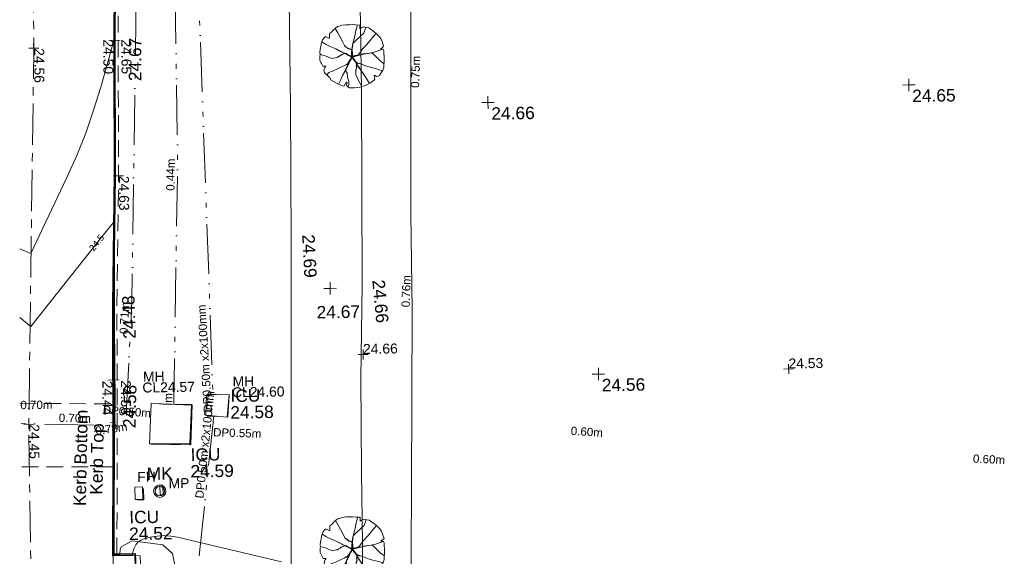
# Model space of a CAD drawing. Header units: millimetres. Extents: x -290717 to 520720, y -88450 to 287762.
# Tile 9 of 256: x -284627 to -254908, y 24727 to 40935. Entities that reach past the tile are written whole.
import ezdxf

# ---------------------------------------------------------------- set-up
doc = ezdxf.new("R2010")
doc.units = ezdxf.units.MM
for name, pattern in [('IMPORT-CENTER _6_', [2000, 1250, -250, 250, -250]), ('IMPORT-DASHED _2_', [750, 500, -250]), ('IMPORT-UG_EIR_QLB2 _2_', [2750, 1500, -300, 0, -300, 150, -300, 0, -200]), ('IMPORT-UG_ELEC_LV_QLB2 _2_', [2700, 1500, -300, 0, -250, 150, -300, 0, -200]), ('IMPORT-UG_ELEC_STREET LIGHTING_QLB2 _2_', [2700, 1500, -300, 0, -250, 150, -300, 0, -200])]:
    doc.linetypes.add(name, pattern=pattern)
for name, color, linetype, lineweight, true_color in [('00_TOPO_FOOTPATH', 7, 'Continuous', 9, 0xa50000), ('00_TOPO_FURN_MARKER_POST', 7, 'Continuous', 9, 0x666666), ('00_TOPO_KERB_BOTTOM', 1, 'Continuous', 9, 0xff0000), ('00_TOPO_KERB_TOP', 7, 'Continuous', 9, 0xa500a5), ('00_TOPO_LEVEL_SPOT', 7, 'Continuous', 9, 0x666666), ('00_TOPO_SERV_IC', 5, 'Continuous', 9, 0x0000ff), ('00_UAV_FORM_LINES', 7, 'Continuous', 9, 0x666666), ('01_DTM_CONTOUR_MNR', 7, 'Continuous', 9, 0xa5a552), ('01_DTM_CONTOUR_MNR_LABELS', 7, 'Continuous', 9, 0xa5a552), ('12333-PUM-2D-U-0001-C01 - Rev2_REVIT IMPORT_dwg', 7, 'Continuous', 9, 0x767676), ('CONTOURS_MINOR', 7, 'Continuous', 9, 0x00a5a5), ('FIRE_HYDRANT', 5, 'Continuous', 9, 0x0000ff), ('FIRE_HYDRANT_TXT', 5, 'Continuous', 9, 0x0000ff), ('KERB_BOTTOM', 7, 'Continuous', 9, 0x0000a5), ('KERB_BOTTOM_LVL', 7, 'Continuous', 9, 0x0000a5), ('KERB_TOP', 2, 'Continuous', 9, 0xffff00), ('KERB_TOP_LVL', 2, 'Continuous', 9, 0xffff00), ('MANHOLES', 7, 'Continuous', 9, 0xa50000), ('MANHOLES_LVL', 7, 'Continuous', 9, 0xa50000), ('MANHOLES_TXT', 7, 'Continuous', 9, 0xa50000), ('PUM-EIRCOMM-NOTES', 6, 'Continuous', 9, 0xff00ff), ('PUM-EIRCOMM-QLB2', 6, 'IMPORT-UG_EIR_QLB2 _2_', 9, 0xff00ff), ('PUM-ELECTRIC-LV-QLB2', 1, 'IMPORT-UG_ELEC_LV_QLB2 _2_', 9, 0xff0000), ('PUM-ELECTRIC-MH', 1, 'Continuous', 9, 0xff0000), ('PUM-ELECTRIC-SL-QLB2', 7, 'IMPORT-UG_ELEC_STREET LIGHTING_QLB2 _2_', 9, 0xff7f7f), ('ROAD_CROWNLINE', 7, 'IMPORT-CENTER _6_', 9, 0xa500a5), ('ROAD_CROWNLINE_LVL', 7, 'Continuous', 9, 0xa500a5), ('SAPLING', 120, 'Continuous', 9, 0x00ffbf), ('SPOT_HEIGHTS_LVL', 7, 'Continuous', 9, 0x00a500)]:
    doc.layers.add(name, color=color, linetype=linetype, lineweight=lineweight, true_color=true_color)
for name, color, linetype, lineweight in [('00_TOPO_ROAD_EDGE', 7, 'Continuous', 9), ('CHANGE_OF_SURFACE', 7, 'IMPORT-DASHED _2_', 9), ('CHANGE_OF_SURFACE_LVL', 7, 'Continuous', 9), ('MARKER_POSTS', 7, 'Continuous', 9), ('MARKER_POSTS_TXT', 7, 'Continuous', 9)]:
    doc.layers.add(name, color=color, linetype=linetype, lineweight=lineweight)
doc.styles.add('Arial_1', font='arial.ttf', dxfattribs={"height": 250})
doc.styles.add('Arial_3', font='arial.ttf', dxfattribs={"height": 300})
doc.styles.add('Swis721 Lt BT_1', font='swissl.ttf', dxfattribs={"height": 200})
doc.styles.add('Swis721 Lt BT_2', font='swissl.ttf', dxfattribs={"height": 375})

# ---------------------------------------------------------------- blocks, each defined once
blk = doc.blocks.new('12333-PUM-2D-U-0001-C01 - Rev2_REVIT IMPORT_dwg_MSL_MarkerPost_SYM-2077183-Site Location Plan Existing')
at = {"layer": '00_TOPO_FURN_MARKER_POST', "color": 254, "true_color": 0xcccccc}
for radius in [500, 375]:
    blk.add_circle((0, 0), radius, dxfattribs=at)
blk = doc.blocks.new('12333-PUM-2D-U-0001-C01 - Rev2_REVIT IMPORT_dwg_MM-2077200-Site Location Plan Existing')
at = {"layer": '00_TOPO_LEVEL_SPOT', "color": 254, "true_color": 0xcccccc, "flags": 128}
for points in [[(0, -500), (0, 0), (-500, 0)], [(500, 0), (0, 0), (0, 500)]]:
    blk.add_lwpolyline(points, dxfattribs=at)
blk = doc.blocks.new('12333-PUM-2D-U-0001-C01 - Rev2_REVIT IMPORT_dwg_MGS62954_T2_Galway_ITM_3d_Rev1-2077680-Site Location Plan Existing')
at = {"layer": '00_TOPO_FOOTPATH', "color": 254, "true_color": 0xcccccc, "flags": 128}
for points in [[(533628081, 725566606), (533628072, 725569706), (533628159, 725573446), (533628107, 725577436), (533628102, 725580049), (533628093, 725582591), (533628165, 725585324), (533628167, 725587495), (533628200, 725590301), (533628284, 725593129), (533628323, 725596046), (533628368, 725599017), (533628374, 725601577)], [(533625972, 725566754), (533626000, 725570509), (533626032, 725574455), (533625915, 725578858), (533625967, 725583181), (533626026, 725586562), (533626096, 725590703), (533626167, 725594471), (533626213, 725598557), (533626234, 725602570), (533626070, 725604271), (533625815, 725606633), (533625284, 725608871), (533624736, 725610820), (533624193, 725612509), (533623842, 725613531), (533623744, 725615231), (533623948, 725617424), (533624058, 725620224), (533622749, 725620502), (533621375, 725620572)]]:
    blk.add_lwpolyline(points, dxfattribs=at)
at = {"layer": '00_TOPO_KERB_BOTTOM', "color": 254, "true_color": 0xcccccc, "flags": 128}
for points in [[(533620627, 725585123), (533620631, 725585437), (533620660, 725587583), (533620741, 725589693), (533620762, 725592079), (533620802, 725594275), (533620864, 725596871), (533620906, 725599724), (533620971, 725602845)], [(533620627, 725585123), (533620991, 725585100), (533621280, 725585105), (533621284, 725584682), (533621289, 725584279), (533620615, 725584283)]]:
    blk.add_lwpolyline(points, dxfattribs=at)
at = {"layer": '00_TOPO_KERB_TOP', "color": 254, "true_color": 0xcccccc, "flags": 128}
for points in [[(533620659, 725585150), (533620663, 725585437), (533620691, 725587582), (533620773, 725589692), (533620794, 725592079), (533620834, 725594274), (533620896, 725596871), (533620938, 725599724), (533621002, 725602845)], [(533620659, 725585150), (533620991, 725585130), (533621309, 725585135), (533621314, 725584683), (533621319, 725584249), (533620646, 725584253)]]:
    blk.add_lwpolyline(points, dxfattribs=at)
at = {"layer": '00_TOPO_ROAD_EDGE', "color": 254, "true_color": 0xcccccc}
blk.add_line((533620627, 725585123), (533620615, 725584283), dxfattribs=at)
at = {"layer": '00_TOPO_SERV_IC', "color": 254, "true_color": 0xcccccc}
for p, q in [((533623533, 725589887), (533623495, 725589278)), ((533624219, 725589887), (533623533, 725589887)), ((533624142, 725589202), (533624219, 725589887)), ((533621780, 725588440), (533621856, 725589659)), ((533621856, 725589659), (533623076, 725589583)), ((533623076, 725589583), (533622999, 725588440)), ((533624142, 725589202), (533623495, 725589278)), ((533621780, 725588440), (533622999, 725588440)), ((533621323, 725586763), (533621323, 725587144)), ((533621323, 725587144), (533621552, 725587144)), ((533621552, 725587144), (533621552, 725586763)), ((533621323, 725586763), (533621552, 725586763))]:
    blk.add_line(p, q, dxfattribs=at)
at = {"layer": '00_UAV_FORM_LINES', "color": 254, "true_color": 0xcccccc, "flags": 128}
for points in [[(533629793, 725595263), (533629885, 725600306), (533629929, 725602862), (533629619, 725605695), (533629224, 725607833), (533628418, 725611299), (533628009, 725613477), (533627940, 725613878), (533627857, 725614110), (533627693, 725614447), (533627523, 725614671), (533626855, 725615064)], [(533629793, 725595263), (533629787, 725592338), (533629669, 725587011), (533629581, 725583084), (533629740, 725579537), (533629912, 725578290), (533630090, 725576469), (533630108, 725575769), (533629907, 725570304), (533629828, 725564983), (533629604, 725558874), (533629648, 725552127), (533629640, 725546924), (533629473, 725543124), (533629204, 725538927), (533629004, 725536996), (533628799, 725535424), (533628297, 725533026)]]:
    blk.add_lwpolyline(points, dxfattribs=at)
at = {"layer": '01_DTM_CONTOUR_MNR', "color": 254, "true_color": 0xcccccc, "flags": 128}
blk.add_lwpolyline([(533622574, 725584273), (533622421, 725585122), (533622134, 725585388), (533621212, 725585526), (533620876, 725585341), (533620842, 725585269), (533620830, 725585140), (533620762, 725585123), (533620674, 725585119), (533620659, 725585120), (533620659, 725585149), (533620659, 725585165), (533620659, 725585440), (533620660, 725585654), (533620680, 725587580), (533620724, 725589022), (533620744, 725589690), (533620763, 725591443), (533620767, 725592080), (533620799, 725594148), (533620803, 725594270), (533620820, 725595140), (533620403, 725594657), (533620301, 725594532), (533618270, 725592050), (533617934, 725592328)], dxfattribs=at)
at = {"xscale": 0.375, "yscale": 0.375, "zscale": 0.375}
for name, p in [('12333-PUM-2D-U-0001-C01 - Rev2_REVIT IMPORT_dwg_MM-2077200-Site Location Plan Existing', (533644890, 725598880)), ('12333-PUM-2D-U-0001-C01 - Rev2_REVIT IMPORT_dwg_MM-2077200-Site Location Plan Existing', (533632180, 725598570)), ('12333-PUM-2D-U-0001-C01 - Rev2_REVIT IMPORT_dwg_MM-2077200-Site Location Plan Existing', (533627320, 725593040)), ('12333-PUM-2D-U-0001-C01 - Rev2_REVIT IMPORT_dwg_MM-2077200-Site Location Plan Existing', (533635370, 725590310)), ('12333-PUM-2D-U-0001-C01 - Rev2_REVIT IMPORT_dwg_MSL_MarkerPost_SYM-2077183-Site Location Plan Existing', (533622070, 725587007))]:
    blk.add_blockref(name, p, dxfattribs=at)
at = {"layer": '00_TOPO_FOOTPATH', "color": 251, "true_color": 0x666666, "char_height": 375, "width": 1495.9, "attachment_point": 1, "line_spacing_factor": 1.005062, "style": 'Swis721 Lt BT_2'}
for s, insert, rotation in [('24.69', (533626877, 725594689), 271.9761), ('24.66', (533628967, 725593291), 274.492)]:
    blk.add_mtext(s, dxfattribs=dict(at, insert=insert, rotation=rotation))
at = {"layer": '00_TOPO_FURN_MARKER_POST', "insert": (533621685, 725587725), "char_height": 375, "width": 907.04, "attachment_point": 1, "line_spacing_factor": 1.005062, "style": 'Swis721 Lt BT_2'}
blk.add_mtext('MK', dxfattribs=at)
at = {"layer": '00_TOPO_KERB_BOTTOM', "color": 251, "true_color": 0x666666, "char_height": 375, "attachment_point": 1, "line_spacing_factor": 1.005062, "style": 'Swis721 Lt BT_2'}
for s, insert, width, rotation in [('24.48', (533621054, 725591619), 1495.9, 90.9608), ('Kerb Bottom', (533619455, 725586608), 3414.46, 87.8154)]:
    blk.add_mtext(s, dxfattribs=dict(at, insert=insert, width=width, rotation=rotation))
at = {"layer": '00_TOPO_KERB_TOP', "color": 251, "true_color": 0x666666, "char_height": 375, "attachment_point": 1, "line_spacing_factor": 1.005062, "style": 'Swis721 Lt BT_2'}
for s, insert, width, rotation in [('24.67', (533621351, 725599405), 1495.9, 88.8976), ('24.58', (533620998, 725588933), 1495.9, 87.8154), ('Kerb Top', (533619962, 725586940), 2493.17, 87.8154)]:
    blk.add_mtext(s, dxfattribs=dict(at, insert=insert, width=width, rotation=rotation))
at = {"layer": '00_TOPO_LEVEL_SPOT', "char_height": 375, "width": 1495.9, "attachment_point": 1, "line_spacing_factor": 1.005062, "style": 'Swis721 Lt BT_2'}
for s, insert in [('24.65', (533644985, 725598733)), ('24.66', (533632275, 725598423)), ('24.67', (533626897, 725592513)), ('24.56', (533635465, 725590163))]:
    blk.add_mtext(s, dxfattribs=dict(at, insert=insert))
at = {"layer": '00_TOPO_SERV_IC', "color": 251, "true_color": 0x666666, "char_height": 375, "attachment_point": 1, "line_spacing_factor": 1.005062, "style": 'Swis721 Lt BT_2'}
for s, insert, width in [('ICU', (533624254, 725590034), 1021.01), ('24.58', (533624240, 725589533), 1495.9), ('ICU', (533623019, 725588278), 1021.01), ('24.59', (533623005, 725587777), 1495.9), ('ICU', (533621135, 725586422), 1021.01), ('24.52', (533621122, 725585922), 1495.9)]:
    blk.add_mtext(s, dxfattribs=dict(at, insert=insert, width=width))
at = {"layer": '01_DTM_CONTOUR_MNR_LABELS', "color": 251, "true_color": 0x666666, "insert": (533620218, 725594605), "char_height": 200, "width": 620.51, "attachment_point": 2, "rotation": 50.7056, "line_spacing_factor": 1.005062, "style": 'Swis721 Lt BT_1'}
blk.add_mtext('24.5', dxfattribs=at)
blk = doc.blocks.new('12333-PUM-2D-U-0001-C01 - Rev2_REVIT IMPORT_dwg_SAPLING-2077790-Site Location Plan Existing')
at = {"layer": 'SAPLING', "color": 254, "true_color": 0xeaeaea, "flags": 128}
blk.add_lwpolyline([(-13646, -15117), (-13589, -15082), (-13537, -15020), (-13459, -14954), (-13399, -14907), (-13354, -14903), (-13268, -14872), (-13146, -14860), (-13035, -14862), (-12955, -14860), (-12848, -14872), (-12725, -14878), (-12729, -14927), (-12727, -14991), (-12671, -14954), (-12626, -14932), (-12453, -14969), (-12249, -15127), (-12140, -15240), (-12105, -15296), (-12062, -15386), (-12044, -15460), (-12019, -15530), (-12050, -15563), (-12120, -15606), (-12033, -15619), (-12017, -15664), (-12013, -15715), (-12011, -15874), (-12011, -15950), (-12008, -15991), (-12021, -16078), (-12023, -16082), (-12029, -16166), (-12060, -16253), (-12097, -16310), (-12165, -16415), (-12202, -16432), (-12247, -16436), (-12295, -16413), (-12317, -16405), (-12303, -16528), (-12439, -16629), (-12585, -16707), (-12694, -16738), (-12762, -16755), (-12918, -16775), (-13029, -16773), (-13070, -16765), (-13120, -16738), (-13154, -16705), (-13157, -16678), (-13138, -16623), (-13159, -16596), (-13171, -16594), (-13187, -16637), (-13227, -16703), (-13259, -16717), (-13459, -16621), (-13617, -16522), (-13656, -16460), (-13743, -16372), (-13794, -16324), (-13819, -16290), (-13833, -16242), (-13829, -16193), (-13805, -16146), (-13772, -16102), (-13864, -16100), (-13901, -16022), (-13924, -15983), (-13949, -15925), (-13949, -15781), (-13940, -15761), (-13943, -15746), (-13949, -15683), (-13934, -15598), (-13920, -15504), (-13903, -15423), (-13860, -15302), (-13815, -15244), (-13782, -15218), (-13774, -15214), (-13745, -15218), (-13671, -15257), (-13659, -15261), (-13648, -15248), (-13652, -15203)], close=True, dxfattribs=at)
for points in [[(-13473, -14965), (-13399, -15102), (-13323, -15236), (-13257, -15366), (-13192, -15504), (-13078, -15590), (-12998, -15613), (-12975, -15656), (-12976, -15720), (-12992, -15804), (-13004, -15880), (-13052, -15956), (-13113, -16055), (-13165, -16191), (-13177, -16265), (-13134, -16327), (-13124, -16440), (-13091, -16569), (-13095, -16662), (-13115, -16715), (-13120, -16738)], [(-13397, -16650), (-13333, -16510), (-13272, -16392), (-13206, -16271), (-13138, -16143), (-13066, -15987), (-13023, -15913), (-12982, -15847), (-12990, -15720), (-12980, -15608), (-12963, -15477), (-12926, -15355), (-12881, -15209), (-12846, -15041), (-12817, -14946), (-12803, -14874)], [(-12550, -14946), (-12609, -15127), (-12712, -15216), (-12840, -15323), (-12947, -15432), (-12957, -15495), (-12973, -15609), (-12963, -15761), (-12947, -15820), (-12895, -15820), (-12786, -15767), (-12718, -15691), (-12646, -15586), (-12523, -15464), (-12434, -15360), (-12317, -15220), (-12239, -15139)], [(-12694, -16738), (-12803, -16528), (-12871, -16378), (-12869, -16255), (-12846, -16164), (-12852, -16043), (-12875, -15962), (-12922, -15907), (-12992, -15837), (-13062, -15804), (-13157, -15736), (-13257, -15695), (-13360, -15643), (-13467, -15586), (-13657, -15501), (-13755, -15446), (-13881, -15362)], [(-12947, -15425), (-12961, -15465), (-12951, -15502), (-12967, -15567), (-12973, -15606), (-12976, -15656), (-12982, -15703), (-12959, -15740), (-12961, -15775), (-12957, -15800), (-12949, -15814)], [(-13945, -15724), (-13901, -15752), (-13757, -15796), (-13591, -15876), (-13424, -15841), (-13280, -15755), (-13192, -15730), (-13080, -15792), (-13025, -15804), (-12936, -15816), (-12864, -15802), (-12755, -15750)], [(-13397, -15625), (-13305, -15670), (-13278, -15685), (-13235, -15707), (-13159, -15730), (-13113, -15761), (-13082, -15788), (-13041, -15798), (-12978, -15806), (-12982, -15820), (-12984, -15845), (-13031, -15816), (-13062, -15802), (-13107, -15777), (-13165, -15740), (-13196, -15724), (-13208, -15732), (-13266, -15750), (-13323, -15773), (-13346, -15798), (-13387, -15818), (-13430, -15845), (-13443, -15845)], [(-13410, -15617), (-13348, -15650), (-13251, -15699), (-13140, -15744), (-13062, -15794)], [(-13200, -15491), (-13146, -15534), (-13089, -15571), (-13021, -15602), (-12982, -15629), (-12976, -15687), (-12980, -15730), (-12973, -15767), (-12982, -15808), (-12965, -15843), (-12934, -15888), (-12904, -15942), (-12875, -15981), (-12838, -16053), (-12813, -16104), (-12772, -16160), (-12708, -16259)], [(-12043, -15621), (-12305, -15707), (-12449, -15734), (-12617, -15755), (-12714, -15773), (-12885, -15798), (-12975, -15818), (-12941, -15907), (-12866, -15991), (-12799, -16030), (-12692, -16055), (-12576, -16110), (-12473, -16148), (-12371, -16176), (-12278, -16199), (-12192, -16226), (-12070, -16269)], [(-12877, -16257), (-12856, -16209), (-12844, -16162), (-12856, -16121), (-12846, -16063), (-12860, -16022), (-12895, -15956), (-12940, -15909), (-12951, -15868), (-12975, -15843), (-12973, -15814), (-12975, -15783), (-12973, -15746)], [(-12961, -15827), (-12891, -15816), (-12807, -15798), (-12735, -15783), (-12650, -15750), (-12583, -15750)], [(-12955, -15820), (-12889, -15816), (-12838, -15802), (-12819, -15792), (-12786, -15785), (-12724, -15779), (-12655, -15763), (-12587, -15750), (-12533, -15738), (-12482, -15740), (-12406, -15724), (-12387, -15722)], [(-12017, -16057), (-12140, -15962), (-12264, -15833), (-12358, -15738), (-12375, -15720)], [(-13753, -16362), (-13683, -16290), (-13576, -16252), (-13424, -16189), (-13132, -16055), (-13048, -15948), (-12982, -15866)], [(-13220, -16092), (-13163, -16073), (-13130, -16059), (-13105, -16018), (-13076, -15989), (-13052, -15952), (-13019, -15909), (-13000, -15886), (-12998, -15851), (-12992, -15825)], [(-13218, -16092), (-13171, -16069), (-13140, -16063), (-13117, -16038), (-13078, -15987), (-13027, -15903), (-12986, -15864)], [(-13169, -16193), (-13150, -16150), (-13124, -16121), (-13107, -16086), (-13082, -16038), (-13060, -15985), (-13025, -15931), (-12992, -15884), (-12980, -15853), (-12973, -15818)], [(-13165, -16182), (-13128, -16108), (-13095, -16043), (-13060, -15966), (-13023, -15903), (-12986, -15866)], [(-12663, -16071), (-12718, -16049), (-12778, -16038), (-12825, -16014), (-12866, -15991), (-12887, -15954), (-12906, -15927), (-12922, -15897), (-12941, -15862), (-12973, -15833)], [(-12467, -16648), (-12576, -16464), (-12694, -16281), (-12813, -16113), (-12885, -15971), (-12961, -15870)], [(-12714, -16047), (-12768, -16036), (-12825, -16024), (-12868, -15983)], [(-12724, -16248), (-12764, -16176), (-12797, -16129), (-12842, -16057), (-12862, -16024)]]:
    blk.add_lwpolyline(points, dxfattribs=at)
blk = doc.blocks.new('12333-PUM-2D-U-0001-C01 - Rev2_REVIT IMPORT_dwg_SAPLING-2077791-Site Location Plan Existing')
at = {"layer": 'SAPLING', "color": 254, "true_color": 0xeaeaea, "flags": 128}
blk.add_lwpolyline([(-13895, -29982), (-13839, -29947), (-13786, -29884), (-13708, -29818), (-13648, -29772), (-13603, -29768), (-13518, -29737), (-13395, -29725), (-13284, -29727), (-13204, -29725), (-13097, -29737), (-12975, -29742), (-12979, -29791), (-12977, -29855), (-12920, -29818), (-12875, -29797), (-12702, -29834), (-12498, -29991), (-12389, -30104), (-12354, -30161), (-12311, -30250), (-12294, -30324), (-12268, -30394), (-12300, -30427), (-12370, -30470), (-12282, -30484), (-12266, -30528), (-12263, -30579), (-12261, -30739), (-12261, -30814), (-12257, -30855), (-12270, -30943), (-12272, -30947), (-12278, -31030), (-12309, -31118), (-12346, -31174), (-12414, -31279), (-12451, -31297), (-12496, -31301), (-12545, -31278), (-12566, -31270), (-12552, -31392), (-12689, -31493), (-12835, -31571), (-12944, -31602), (-13012, -31620), (-13167, -31639), (-13278, -31637), (-13319, -31630), (-13370, -31602), (-13403, -31569), (-13407, -31542), (-13387, -31488), (-13409, -31460), (-13420, -31458), (-13436, -31501), (-13477, -31567), (-13508, -31581), (-13708, -31486), (-13866, -31386), (-13905, -31324), (-13992, -31237), (-14043, -31188), (-14068, -31155), (-14082, -31106), (-14078, -31058), (-14055, -31011), (-14021, -30966), (-14113, -30964), (-14150, -30886), (-14173, -30848), (-14199, -30789), (-14199, -30645), (-14189, -30626), (-14193, -30610), (-14199, -30548), (-14183, -30462), (-14169, -30369), (-14152, -30287), (-14109, -30167), (-14064, -30108), (-14031, -30083), (-14023, -30079), (-13994, -30083), (-13920, -30122), (-13909, -30126), (-13897, -30112), (-13901, -30067)], close=True, dxfattribs=at)
for points in [[(-13722, -29830), (-13648, -29966), (-13572, -30100), (-13506, -30231), (-13442, -30369), (-13327, -30454), (-13247, -30478), (-13224, -30521), (-13226, -30585), (-13241, -30669), (-13253, -30744), (-13302, -30820), (-13362, -30920), (-13414, -31056), (-13426, -31130), (-13383, -31192), (-13374, -31305), (-13340, -31433), (-13344, -31527), (-13364, -31579), (-13370, -31602)], [(-13646, -31515), (-13582, -31375), (-13521, -31256), (-13455, -31135), (-13387, -31007), (-13315, -30851), (-13272, -30777), (-13232, -30711), (-13239, -30585), (-13230, -30472), (-13212, -30342), (-13175, -30219), (-13130, -30073), (-13095, -29906), (-13066, -29810), (-13052, -29738)], [(-12800, -29810), (-12858, -29991), (-12961, -30081), (-13089, -30188), (-13196, -30297), (-13206, -30359), (-13222, -30474), (-13212, -30626), (-13196, -30684), (-13144, -30684), (-13035, -30632), (-12967, -30556), (-12895, -30451), (-12772, -30328), (-12683, -30225), (-12566, -30085), (-12488, -30003)], [(-12944, -31602), (-13052, -31392), (-13121, -31242), (-13119, -31120), (-13095, -31028), (-13101, -30908), (-13124, -30826), (-13171, -30772), (-13241, -30702), (-13311, -30669), (-13407, -30600), (-13506, -30560), (-13609, -30507), (-13716, -30451), (-13907, -30365), (-14004, -30311), (-14130, -30227)], [(-13196, -30289), (-13210, -30330), (-13200, -30367), (-13216, -30431), (-13222, -30470), (-13226, -30521), (-13232, -30567), (-13208, -30604), (-13210, -30639), (-13206, -30665), (-13198, -30678)], [(-14195, -30589), (-14150, -30616), (-14006, -30661), (-13841, -30741), (-13673, -30705), (-13529, -30620), (-13442, -30595), (-13329, -30657), (-13274, -30669), (-13185, -30680), (-13113, -30667), (-13004, -30614)], [(-13646, -30490), (-13554, -30534), (-13527, -30550), (-13484, -30571), (-13409, -30595), (-13362, -30626), (-13331, -30653), (-13290, -30663), (-13228, -30670), (-13232, -30684), (-13233, -30709), (-13280, -30680), (-13311, -30667), (-13356, -30641), (-13414, -30604), (-13446, -30589), (-13457, -30597), (-13516, -30614), (-13572, -30637), (-13595, -30663), (-13636, -30682), (-13679, -30709), (-13693, -30709)], [(-13660, -30482), (-13597, -30515), (-13500, -30563), (-13389, -30608), (-13311, -30659)], [(-13449, -30355), (-13395, -30398), (-13339, -30435), (-13270, -30466), (-13232, -30493), (-13226, -30552), (-13230, -30595), (-13222, -30632), (-13232, -30672), (-13214, -30707), (-13183, -30752), (-13154, -30807), (-13124, -30846), (-13088, -30918), (-13062, -30968), (-13021, -31025), (-12957, -31124)], [(-12292, -30486), (-12554, -30571), (-12698, -30598), (-12866, -30620), (-12963, -30637), (-13134, -30663), (-13224, -30682), (-13191, -30772), (-13115, -30855), (-13049, -30894), (-12942, -30920), (-12825, -30974), (-12722, -31013), (-12621, -31040), (-12527, -31063), (-12442, -31091), (-12319, -31134)], [(-13126, -31122), (-13105, -31073), (-13093, -31027), (-13105, -30986), (-13095, -30927), (-13109, -30886), (-13144, -30820), (-13189, -30774), (-13200, -30733), (-13224, -30707), (-13222, -30678), (-13224, -30647), (-13222, -30610)], [(-13204, -30684), (-13138, -30680), (-13088, -30667), (-13068, -30657), (-13035, -30649), (-12973, -30643), (-12905, -30628), (-12837, -30614), (-12782, -30602), (-12731, -30604), (-12656, -30589), (-12636, -30587)], [(-12266, -30921), (-12389, -30826), (-12514, -30698), (-12607, -30602), (-12624, -30585)], [(-14002, -31227), (-13932, -31155), (-13825, -31116), (-13673, -31054), (-13381, -30920), (-13298, -30812), (-13232, -30731)], [(-13469, -30956), (-13412, -30937), (-13379, -30923), (-13354, -30883), (-13325, -30853), (-13302, -30816), (-13268, -30774), (-13249, -30750), (-13247, -30715), (-13241, -30690)], [(-13467, -30956), (-13420, -30933), (-13389, -30927), (-13366, -30902), (-13327, -30851), (-13276, -30768), (-13235, -30729)], [(-13418, -31058), (-13399, -31015), (-13374, -30986), (-13356, -30951), (-13331, -30902), (-13309, -30849), (-13274, -30795), (-13241, -30748), (-13230, -30717), (-13222, -30682)], [(-13414, -31046), (-13377, -30972), (-13344, -30908), (-13309, -30830), (-13272, -30768), (-13235, -30731)], [(-12912, -30935), (-12967, -30914), (-13027, -30902), (-13074, -30879), (-13115, -30855), (-13136, -30818), (-13156, -30791), (-13171, -30762), (-13191, -30727), (-13222, -30698)], [(-13210, -30692), (-13140, -30680), (-13056, -30663), (-12984, -30647), (-12899, -30614), (-12833, -30614)], [(-12716, -31513), (-12825, -31328), (-12944, -31145), (-13062, -30978), (-13134, -30836), (-13210, -30735)], [(-12963, -30912), (-13017, -30900), (-13074, -30888), (-13117, -30848)], [(-12973, -31112), (-13014, -31040), (-13047, -30993), (-13091, -30921), (-13111, -30888)]]:
    blk.add_lwpolyline(points, dxfattribs=at)
blk = doc.blocks.new('12333-PUM-2D-U-0001-C01 - Rev2_REVIT IMPORT_dwg_SPOT-2077769-Site Location Plan Existing')
at = {"layer": 'CHANGE_OF_SURFACE_LVL', "color": 253, "true_color": 0xaaaaaa}
for p, q in [((-500, 0), (500, 0)), ((0, 500), (0, -500))]:
    blk.add_line(p, q, dxfattribs=at)
blk = doc.blocks.new('12333-PUM-2D-U-0001-C01 - Rev2_REVIT IMPORT_dwg_SPOT-2077770-Site Location Plan Existing')
at = {"layer": 'KERB_BOTTOM_LVL', "color": 9, "true_color": 0xaaaae1}
for p, q in [((-500, 0), (500, 0)), ((0, 500), (0, -500))]:
    blk.add_line(p, q, dxfattribs=at)
blk = doc.blocks.new('12333-PUM-2D-U-0001-C01 - Rev2_REVIT IMPORT_dwg_SPOT-2077810-Site Location Plan Existing')
at = {"layer": 'KERB_TOP_LVL', "color": 51, "true_color": 0xffffaa}
for p, q in [((-500, 0), (500, 0)), ((0, 500), (0, -500))]:
    blk.add_line(p, q, dxfattribs=at)
blk = doc.blocks.new('12333-PUM-2D-U-0001-C01 - Rev2_REVIT IMPORT_dwg_SPOT-2077774-Site Location Plan Existing')
at = {"layer": 'ROAD_CROWNLINE_LVL', "color": 254, "true_color": 0xe1aae1}
for p, q in [((-500, 0), (500, 0)), ((0, 500), (0, -500))]:
    blk.add_line(p, q, dxfattribs=at)
blk = doc.blocks.new('12333-PUM-2D-U-0001-C01 - Rev2_REVIT IMPORT_dwg_SPOT-2077775-Site Location Plan Existing')
at = {"layer": 'SPOT_HEIGHTS_LVL', "color": 9, "true_color": 0xaae1aa}
for p, q in [((-500, 0), (500, 0)), ((0, 500), (0, -500))]:
    blk.add_line(p, q, dxfattribs=at)
blk = doc.blocks.new('12333-PUM-2D-U-0001-C01 - Rev2_REVIT IMPORT_dwg-1620468-Site Location Plan Existing')
at = {"layer": 'CHANGE_OF_SURFACE', "color": 253, "true_color": 0xaaaaaa}
for p, q in [((-23191, -26117), (-20381, -26191)), ((-20412, -28085), (-23225, -28036))]:
    blk.add_line(p, q, dxfattribs=at)
at = {"layer": 'CHANGE_OF_SURFACE', "color": 253, "true_color": 0xaaaaaa, "flags": 128}
blk.add_lwpolyline([(-12365, 23333), (-12718, 23246), (-13821, 22841), (-14585, 22528), (-15273, 22099), (-15588, 21888), (-16094, 21526), (-16548, 21125), (-16828, 20832), (-17223, 20377), (-17703, 19799), (-18115, 19252), (-18393, 18803), (-18657, 18378), (-18856, 17964), (-18992, 17581), (-19234, 16931), (-19391, 16393), (-19477, 13114), (-19509, 10658), (-19572, 7233), (-19668, 2556), (-19754, -2421), (-19799, -4424), (-19880, -8942), (-20028, -15211), (-20088, -19304), (-20205, -23209), (-20272, -27729), (-20339, -30765)], dxfattribs=at)
at = {"layer": 'CONTOURS_MINOR', "color": 254, "true_color": 0xaae1e1, "flags": 128}
blk.add_lwpolyline([(-15376, -31041), (-18497, -30247), (-18703, -30210), (-18909, -30192), (-19115, -30204), (-19322, -30235), (-19506, -30277), (-19608, -30318), (-19695, -30374), (-19761, -30455), (-19812, -30551), (-19889, -30774), (-20236, -30771), (-20256, -30771), (-20276, -30771), (-20296, -30770), (-20317, -30770), (-20438, -30765), (-20430, -30238), (-20426, -29975), (-20421, -29712), (-20416, -29448), (-20412, -29185), (-20383, -27731), (-20368, -26715), (-20360, -26207), (-20353, -25699), (-20345, -25191), (-20337, -24683), (-20315, -23206), (-20301, -22571), (-20294, -22253), (-20286, -21935), (-20279, -21617), (-20271, -21299), (-20219, -19301), (-20162, -15211), (-20580, -16615), (-20807, -17310), (-21056, -17996), (-21341, -18668), (-21648, -19331), (-22772, -21601), (-23110, -21460)], dxfattribs=at)
at = {"layer": 'FIRE_HYDRANT', "color": 161, "true_color": 0xaaaaff, "flags": 128}
blk.add_lwpolyline([(-19695, -29100), (-19495, -29097), (-19500, -28764), (-19528, -28765)], dxfattribs=at)
at = {"layer": 'KERB_BOTTOM', "color": 9, "true_color": 0xaaaae1, "flags": 128}
blk.add_lwpolyline([(-20012, -8939), (-20160, -15208), (-20220, -19301), (-20337, -23206), (-20404, -27726), (-20472, -30790)], dxfattribs=at)
at = {"layer": 'KERB_TOP', "color": 51, "true_color": 0xffffaa, "flags": 128}
for points in [[(-19970, -8940), (-20118, -15209), (-20177, -19302), (-20295, -23207), (-20361, -27727), (-20428, -30762)], [(-20428, -30762), (-19638, -30786), (-19618, -31559), (-20446, -31560)]]:
    blk.add_lwpolyline(points, dxfattribs=at)
at = {"layer": 'MANHOLES', "color": 9, "true_color": 0xe1aaaa, "flags": 128}
for points in [[(-18998, -27415), (-18051, -27462), (-17990, -26253), (-19204, -26192)], [(-17214, -26620), (-17543, -26609), (-17542, -26582)]]:
    blk.add_lwpolyline(points, dxfattribs=at)
at = {"layer": 'MARKER_POSTS', "color": 253, "true_color": 0xaaaaaa, "flags": 128}
blk.add_lwpolyline([(-19002, -28670), (-19000, -28960), (-18909, -28959), (-18912, -28670)], close=True, dxfattribs=at)
at = {"layer": 'PUM-EIRCOMM-QLB2', "color": 211, "true_color": 0xffaaff}
blk.add_line((-17903, 3937), (-17353, -25947), dxfattribs=at)
at = {"layer": 'PUM-EIRCOMM-QLB2', "color": 211, "true_color": 0xffaaff, "flags": 128}
for points in [[(-18223, 5401), (-18240, 196), (-18297, -18879), (-18538, -26231)], [(-17340, -26606), (-18637, -37261), (-18852, -47078), (-19108, -59181), (-19520, -73671), (-20188, -76146), (-21134, -76726), (-21586, -76720)]]:
    blk.add_lwpolyline(points, dxfattribs=at)
at = {"layer": 'PUM-ELECTRIC-MH', "color": 21, "true_color": 0xffaaaa}
for p, q in [((-17512, -25967), (-17510, -25934)), ((-17510, -25934), (-17112, -25967)), ((-17317, -26608), (-17558, -26588))]:
    blk.add_line(p, q, dxfattribs=at)
at = {"layer": 'PUM-ELECTRIC-MH', "color": 21, "true_color": 0xffaaaa, "flags": 128}
for points in [[(-16864, -25994), (-16912, -26641), (-16936, -26639)], [(-18872, -26218), (-18006, -26251), (-18007, -26272)], [(-18028, -26630), (-18078, -27469), (-19256, -27423)]]:
    blk.add_lwpolyline(points, dxfattribs=at)
at = {"layer": 'PUM-ELECTRIC-SL-QLB2', "color": 254, "true_color": 0xffd4d4, "flags": 128}
blk.add_lwpolyline([(-17730, 10052), (-19114, -4650), (-19479, -14568), (-19753, -23123), (-20002, -26703), (-20958, -26824), (-23202, -26734)], dxfattribs=at)
at = {"layer": 'ROAD_CROWNLINE', "color": 254, "true_color": 0xe1aae1, "flags": 128}
blk.add_lwpolyline([(-23709, -62312), (-23449, -52305), (-23072, -41414), (-22956, -35332), (-22927, -26758), (-22580, -15404), (-22406, -2631), (-21972, 14921), (-21450, 28940), (-21392, 35428), (-21289, 38830), (-21266, 39634), (-21074, 49244)], dxfattribs=at)
for name, p in [('12333-PUM-2D-U-0001-C01 - Rev2_REVIT IMPORT_dwg_MGS62954_T2_Galway_ITM_3d_Rev1-2077680-Site Location Plan Existing', (-533641080, -725615854)), ('12333-PUM-2D-U-0001-C01 - Rev2_REVIT IMPORT_dwg_SAPLING-2077790-Site Location Plan Existing', (0, 0)), ('12333-PUM-2D-U-0001-C01 - Rev2_REVIT IMPORT_dwg_SAPLING-2077791-Site Location Plan Existing', (0, 0))]:
    blk.add_blockref(name, p)
at = {"xscale": 0.3, "yscale": 0.3, "zscale": 0.3}
for name, p in [('12333-PUM-2D-U-0001-C01 - Rev2_REVIT IMPORT_dwg_SPOT-2077770-Site Location Plan Existing', (-20160, -15208)), ('12333-PUM-2D-U-0001-C01 - Rev2_REVIT IMPORT_dwg_SPOT-2077810-Site Location Plan Existing', (-20118, -15209)), ('12333-PUM-2D-U-0001-C01 - Rev2_REVIT IMPORT_dwg_SPOT-2077774-Site Location Plan Existing', (-22580, -15404)), ('12333-PUM-2D-U-0001-C01 - Rev2_REVIT IMPORT_dwg_SPOT-2077769-Site Location Plan Existing', (-20088, -19304)), ('12333-PUM-2D-U-0001-C01 - Rev2_REVIT IMPORT_dwg_SPOT-2077775-Site Location Plan Existing', (-12801, -24827)), ('12333-PUM-2D-U-0001-C01 - Rev2_REVIT IMPORT_dwg_SPOT-2077770-Site Location Plan Existing', (-20371, -25466)), ('12333-PUM-2D-U-0001-C01 - Rev2_REVIT IMPORT_dwg_SPOT-2077810-Site Location Plan Existing', (-20328, -25467)), ('12333-PUM-2D-U-0001-C01 - Rev2_REVIT IMPORT_dwg_SPOT-2077775-Site Location Plan Existing', (31, -25489)), ('12333-PUM-2D-U-0001-C01 - Rev2_REVIT IMPORT_dwg_SPOT-2077774-Site Location Plan Existing', (-22927, -26758))]:
    blk.add_blockref(name, p, dxfattribs=at)
at = {"layer": 'CHANGE_OF_SURFACE_LVL', "insert": (-19773, -19308), "char_height": 300, "width": 1256.11, "attachment_point": 1, "rotation": 269.2205, "line_spacing_factor": 0.941778, "style": 'Arial_3'}
blk.add_mtext('24.63', dxfattribs=at)
at = {"layer": 'FIRE_HYDRANT_TXT', "insert": (-19682, -28256), "char_height": 300, "width": 664.78, "attachment_point": 1, "line_spacing_factor": 0.941778, "style": 'Arial_3'}
blk.add_mtext('FH', dxfattribs=at)
at = {"layer": 'KERB_BOTTOM_LVL', "char_height": 300, "width": 1256.11, "attachment_point": 1, "rotation": 269.2205, "line_spacing_factor": 0.941778, "style": 'Arial_3'}
for s, insert in [('24.50', (-20176, -15179)), ('24.44', (-20383, -25488))]:
    blk.add_mtext(s, dxfattribs=dict(at, insert=insert))
at = {"layer": 'KERB_TOP_LVL', "char_height": 300, "width": 1256.11, "attachment_point": 1, "rotation": 269.2205, "line_spacing_factor": 0.941778, "style": 'Arial_3'}
for s, insert in [('24.65', (-19630, -15191)), ('24.56', (-19826, -25480))]:
    blk.add_mtext(s, dxfattribs=dict(at, insert=insert))
at = {"layer": 'MANHOLES_LVL', "char_height": 300, "width": 1895.19, "attachment_point": 1, "line_spacing_factor": 0.941778, "style": 'Arial_3'}
for s, insert in [('CL24.57', (-19480, -25561)), ('CL24.60', (-16778, -25751))]:
    blk.add_mtext(s, dxfattribs=dict(at, insert=insert))
at = {"layer": 'MANHOLES_TXT', "char_height": 300, "width": 774.97, "attachment_point": 1, "line_spacing_factor": 0.941778, "style": 'Arial_3'}
for insert in [(-19456, -25235), (-16754, -25425)]:
    blk.add_mtext('MH', dxfattribs=dict(at, insert=insert))
at = {"layer": 'MARKER_POSTS_TXT', "insert": (-18741, -28467), "char_height": 300, "width": 749.26, "attachment_point": 1, "line_spacing_factor": 0.941778, "style": 'Arial_3'}
blk.add_mtext('MP', dxfattribs=at)
at = {"layer": 'PUM-EIRCOMM-NOTES', "char_height": 250, "attachment_point": 2, "line_spacing_factor": 0.941778, "style": 'Arial_1'}
for s, insert, width, rotation in [('0.44m', (-18643, -19292), 1160.03, 88.1193), ('DP0.50m x2x100mm', (-17710, -24872), 3893.28, 92.5265), ('m', (-18835, -26030), 345.87, 88.1193), ('DP0.50m x2x100mm', (-17750, -27452), 3893.28, 83.0642)]:
    blk.add_mtext(s, dxfattribs=dict(at, insert=insert, width=width, rotation=rotation))
at = {"layer": 'PUM-ELECTRIC-LV-QLB2', "char_height": 250, "attachment_point": 2, "line_spacing_factor": 0.941778, "style": 'Arial_1'}
for s, insert, width, rotation in [('0.75m', (-11195, -16312), 1160.03, 86.8985), ('0.76m', (-11596, -22932), 1160.03, 87.0168), ('0.70m', (-22687, -26051), 1160.03, 359.7142), ('DP0.50m', (-19950, -26299), 1738.51, 354.6466), ('DP0.55m', (-16636, -27005), 1738.51, 357.1808), ('0.60m', (-6079, -27154), 1160.03, 355.0371), ('0.60m', (6040, -28195), 1160.03, 356.4721)]:
    blk.add_mtext(s, dxfattribs=dict(at, insert=insert, width=width, rotation=rotation))
at = {"layer": 'PUM-ELECTRIC-SL-QLB2', "char_height": 250, "width": 1160.03, "attachment_point": 2, "line_spacing_factor": 0.941778, "style": 'Arial_1'}
for s, insert, rotation in [('0.71m', (-20111, -23591), 86.0213), ('0.70m', (-21529, -26470), 357.7048), ('0.78m', (-20455, -26811), 7.2135)]:
    blk.add_mtext(s, dxfattribs=dict(at, insert=insert, rotation=rotation))
at = {"layer": 'ROAD_CROWNLINE_LVL', "char_height": 300, "width": 1256.11, "attachment_point": 1, "rotation": 269.2205, "line_spacing_factor": 0.941778, "style": 'Arial_3'}
for s, insert in [('24.56', (-22265, -15409)), ('24.45', (-22612, -26763))]:
    blk.add_mtext(s, dxfattribs=dict(at, insert=insert))
at = {"layer": 'SPOT_HEIGHTS_LVL', "char_height": 300, "width": 1256.11, "attachment_point": 1, "line_spacing_factor": 0.941778, "style": 'Arial_3'}
for s, insert in [('24.66', (-12801, -24512)), ('24.53', (31, -25174))]:
    blk.add_mtext(s, dxfattribs=dict(at, insert=insert))

msp = doc.modelspace()

# ---------------------------------------------------------------- block references
at = {"layer": '12333-PUM-2D-U-0001-C01 - Rev2_REVIT IMPORT_dwg', "color": 254, "linetype": 'IMPORT-UG_ELEC_STREET LIGHTING_QLB2 _2_', "true_color": 0xffd4d4, "rotation": 0.9999999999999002}
msp.add_blockref('12333-PUM-2D-U-0001-C01 - Rev2_REVIT IMPORT_dwg-1620468-Site Location Plan Existing', (-261895, 55870), dxfattribs=at)

doc.saveas('drawing.dxf')
